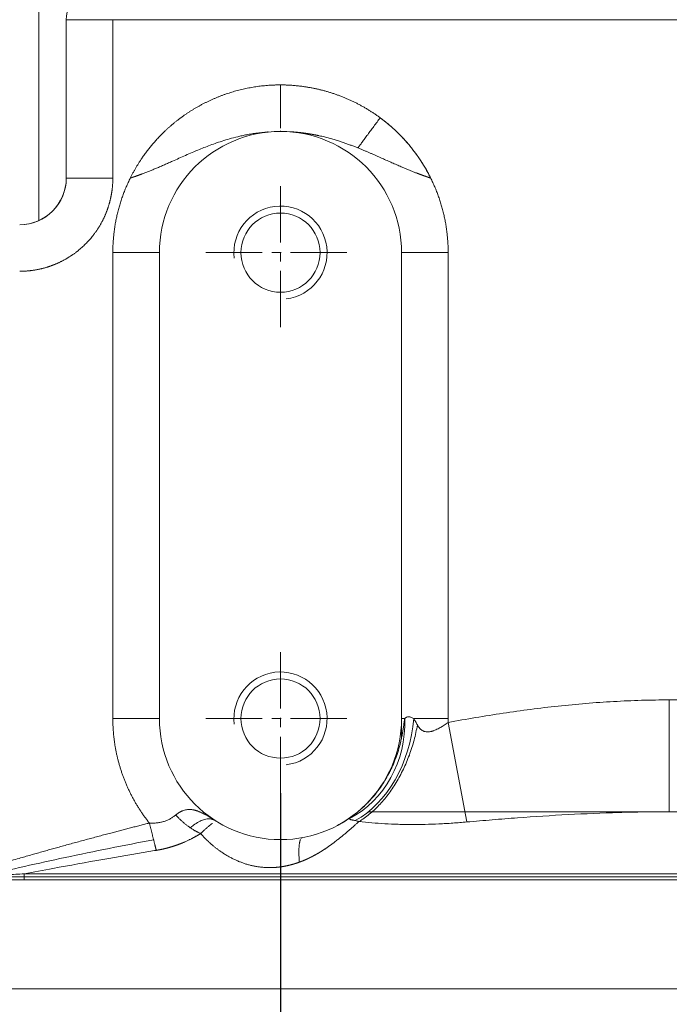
# Model space of a CAD drawing. Header units: millimetres. Extents: x -46 to 5160, y -5105 to -1541.
# Tile 64 of 104: x 3720 to 3789, y -4378 to -4272. Entities that reach past the tile are written whole.
import ezdxf

# ---------------------------------------------------------------- set-up
doc = ezdxf.new("R2010")
doc.units = ezdxf.units.MM
doc.header["$LTSCALE"] = 0.3175
doc.linetypes.add('CENTER2', pattern=[28.574999, 19.049999, -3.175, 3.175, -3.175])
for name, color, linetype, lineweight in [('1轮廓实线层', 7, 'Continuous', 18), ('2细线层', 4, 'Continuous', 13), ('3中心线层', 1, 'CENTER2', 13), ('7标注层', 4, 'Continuous', 13)]:
    doc.layers.add(name, color=color, linetype=linetype, lineweight=lineweight)
doc.styles.add('PC_TEXTSTYLE', font='ISOCP.SHX', dxfattribs={"width": 0.707, "bigfont": 'GBCBIG.SHX'})
doc.dimstyles.new('GB_LINEAR', dxfattribs={"dimtxt": 3.5, "dimasz": 3.5, "dimexe": 1, "dimexo": 0, "dimgap": 1.5, "dimtad": 1, "dimdsep": 46, "dimtxsty": 'PC_TEXTSTYLE', "dimcen": 0, "dimclrd": 256, "dimclrt": 3, "dimadec": 0, "dimazin": 2, "dimtp": 0.1, "dimtm": 0.1, "dimtfac": 0.71, "dimtdec": 3, "dimtmove": 0, "dimatfit": 3, "dimfxl": 1, "dimtfill": 1, "dimarcsym": 0})

# ---------------------------------------------------------------- blocks, each defined once
blk = doc.blocks.new('*D60')
at = {"layer": '7标注层', "color": 0, "lineweight": -2, "transparency": 16777216}
for p, q in [((3657.51, -4355.07), (3657.51, -4439.07)), ((3747.51, -4355.07), (3747.51, -4439.07))]:
    blk.add_line(p, q, dxfattribs=at)
at = {"layer": '7标注层', "lineweight": -2, "transparency": 16777216}
blk.add_line((3682.01, -4432.07), (3723.01, -4432.07), dxfattribs=at)
at = {"layer": '7标注层', "transparency": 16777216}
for points in [[(3682.01, -4427.99), (3682.01, -4436.15), (3657.51, -4432.07)], [(3723.01, -4436.15), (3723.01, -4427.99), (3747.51, -4432.07)]]:
    blk.add_solid(points, dxfattribs=at)
at = {"layer": 'Defpoints', "color": 0, "transparency": 16777216}
for p in [(3657.51, -4355.07), (3747.51, -4355.07), (3747.51, -4432.07)]:
    blk.add_point(p, dxfattribs=at)
at = {"layer": '7标注层', "color": 3, "transparency": 16777216, "insert": (3702.51, -4409.32), "char_height": 24.5, "attachment_point": 5, "style": 'PC_TEXTSTYLE', "bg_fill": 3, "box_fill_scale": 1.1, "bg_fill_color": 257, "bg_fill_transparency": 0}
blk.add_mtext('90', dxfattribs=at)

msp = doc.modelspace()

# ---------------------------------------------------------------- linework, layer by layer
at = {"layer": '1轮廓实线层'}
for p, q in [((3721.55922, -4264.6998), (3721.55922, -4293.63013)), ((3724.50922, -4289.0698), (3724.50922, -4272.0698)), ((3724.50922, -4272.0698), (3729.50922, -4272.0698)), ((3724.50922, -4272.0698), (3724.50922, -4289.0698)), ((3840.8286, -4272.0698), (3729.50922, -4272.0698)), ((3729.50922, -4272.0698), (3729.50922, -4289.0698)), ((3724.50922, -4289.0698), (3729.50922, -4289.0698)), ((3734.50922, -4297.0698), (3729.50922, -4297.0698)), ((3729.50922, -4347.0698), (3729.50922, -4297.0698)), ((3734.50922, -4347.0698), (3734.50922, -4297.0698)), ((3734.50922, -4347.0698), (3734.50922, -4297.0698)), ((3760.50922, -4297.0698), (3765.50922, -4297.0698)), ((3760.50922, -4297.0698), (3760.50922, -4347.0698)), ((3765.50922, -4297.0698), (3765.50922, -4347.0698)), ((3789.25025, -4357.0698), (3789.25025, -4345.0698)), ((3789.25025, -4345.0698), (3813.71565, -4345.0698)), ((3734.50922, -4347.0698), (3729.50922, -4347.0698)), ((3760.50922, -4347.0698), (3760.50922, -4349.11544)), ((3760.50922, -4347.0698), (3760.84049, -4347.0698)), ((3761.80589, -4347.0698), (3765.50922, -4347.0698)), ((3767.51149, -4358.17314), (3765.50415, -4347.49715)), ((3762.11764, -4357.0698), (3813.71565, -4357.0698)), ((3740.53289, -4358.05722), (3740.57831, -4358.06809)), ((3740.57805, -4358.06793), (3740.57759, -4358.06764)), ((3718.20839, -4364.0698), (3873.85918, -4364.0698)), ((3719.99226, -4363.7256), (3873.94722, -4363.7256)), ((3873.83283, -4364.39444), (3719.98059, -4364.39444)), ((3873.83283, -4376.0698), (3718.14839, -4376.0698))]:
    msp.add_line(p, q, dxfattribs=at)
for centre in [(3747.50922, -4297.0698), (3747.50922, -4347.0698)]:
    msp.add_circle(centre, 4.25, dxfattribs=at)
for centre, radius, start, end in [((3728.50922, -4272.0698), 4, 90, 180), ((3747.50922, -4297.0698), 18, 89.7616249, 90.0001795), ((3747.50922, -4297.0698), 18, 26.3873892, 53.5257871), ((3747.50922, -4297.0698), 13, 0, 180), ((3719.50922, -4289.0698), 5, 270, 0), ((3719.50922, -4289.0698), 5, 269.9999992, 0.0000016), ((3747.50922, -4347.0698), 13, 180, 0)]:
    msp.add_arc(centre, radius, start, end, dxfattribs=at)
for centre, major_axis, ratio, start_param, end_param in [((3749.63554, -4347.0698), (-3.37557, 11.51545), 0.928648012, 3.326243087, 4.44661093), ((3752.91791, -4347.0698), (2.0965, 11.81544), 0.735457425, 3.675186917, 4.842153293)]:
    msp.add_ellipse(centre, major_axis=major_axis, ratio=ratio, start_param=start_param, end_param=end_param, dxfattribs=at)
for points, degree, knots in [([(3731.38475, -4289.06977), (3732.5015, -4286.81986), (3735.03006, -4284.03772), (3736.95349, -4282.43617), (3739.08026, -4281.11616), (3741.3711, -4280.10246), (3743.77923, -4279.41606), (3746.25806, -4279.06991), (3747.50916, -4279.0698)], 2, [0, 0, 0, 0.25, 0.375, 0.5, 0.625, 0.75, 0.875, 1, 1, 1]), ([(3747.50916, -4279.0698), (3747.50916, -4279.21711), (3747.50917, -4279.36714), (3747.50917, -4279.671), (3747.50917, -4279.82484), (3747.50917, -4280.13438), (3747.50917, -4280.29008), (3747.50917, -4280.60109), (3747.50917, -4280.7564), (3747.50917, -4281.06414), (3747.50917, -4281.21657), (3747.50917, -4281.51596), (3747.50917, -4281.66292), (3747.50917, -4281.94877), (3747.50917, -4282.08765), (3747.50917, -4282.35492), (3747.50917, -4282.48329), (3747.50918, -4282.72737), (3747.50918, -4282.84307), (3747.50918, -4283.06005), (3747.50918, -4283.16133), (3747.50918, -4283.34821), (3747.50918, -4283.43381), (3747.50918, -4283.58862), (3747.50918, -4283.65782), (3747.50918, -4283.71873), (3747.50918, -4283.71874), (3747.50918, -4283.71874)], 3, [0, 0, 0, 0, 0.083333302, 0.083333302, 0.166666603, 0.166666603, 0.249999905, 0.249999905, 0.333333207, 0.333333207, 0.416666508, 0.416666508, 0.49999981, 0.49999981, 0.583333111, 0.583333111, 0.666666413, 0.666666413, 0.749999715, 0.749999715, 0.833333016, 0.833333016, 0.916666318, 0.916666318, 0.99999962, 0.99999962, 1, 1, 1, 1]), ([(3747.50916, -4279.0698), (3748.93183, -4279.06992), (3750.35561, -4279.30142), (3751.76822, -4279.53111), (3754.50291, -4280.43133), (3755.77734, -4281.08673), (3757.0624, -4281.7476), (3758.20951, -4282.59557)], 2, [0, 0, 0, 0.25, 0.25, 0.5, 0.75, 0.75, 1, 1, 1]), ([(3758.20951, -4282.59557), (3758.09778, -4282.7467), (3757.98453, -4282.89987), (3757.75718, -4283.20739), (3757.64308, -4283.36173), (3757.41641, -4283.66833), (3757.30384, -4283.82059), (3757.0827, -4284.11971), (3756.97414, -4284.26655), (3756.76338, -4284.55163), (3756.66118, -4284.68987), (3756.46525, -4284.95488), (3756.37152, -4285.08166), (3756.19421, -4285.32149), (3756.11064, -4285.43454), (3755.95481, -4285.64532), (3755.88256, -4285.74305), (3755.81629, -4285.83268)], 3, [0, 0, 0, 0, 0.125, 0.125, 0.25, 0.25, 0.375, 0.375, 0.5, 0.5, 0.625, 0.625, 0.75, 0.75, 0.875, 0.875, 1, 1, 1, 1]), ([(3746.19543, -4284.11576), (3746.13227, -4284.12017), (3745.84556, -4284.14162), (3745.3516, -4284.18983), (3744.73061, -4284.27153), (3744.15803, -4284.36478), (3743.63373, -4284.46513), (3743.00298, -4284.60196), (3742.27008, -4284.78597), (3741.44029, -4285.02866), (3740.67443, -4285.28057), (3739.9631, -4285.53621), (3739.29701, -4285.79261), (3738.65971, -4286.05154), (3738.00106, -4286.33013), (3737.32021, -4286.62729), (3736.61537, -4286.94134), (3736.00597, -4287.21444), (3735.48564, -4287.44598), (3735.04941, -4287.63813), (3734.61753, -4287.82554), (3734.26677, -4287.97475), (3733.99679, -4288.08759), (3733.80696, -4288.16604), (3733.61759, -4288.24334), (3733.42868, -4288.31946), (3733.24024, -4288.39434), (3733.05228, -4288.46794), (3732.8648, -4288.54023), (3732.72388, -4288.59365), (3732.62974, -4288.62899), (3732.58233, -4288.64675), (3732.53513, -4288.66438), (3732.48814, -4288.68187), (3732.44136, -4288.69923), (3732.3948, -4288.71646), (3732.34845, -4288.73355), (3732.30232, -4288.7505), (3732.2564, -4288.7673), (3732.21071, -4288.78396), (3732.16523, -4288.80047), (3732.11996, -4288.81684), (3732.07492, -4288.83305), (3732.0301, -4288.8491), (3731.98551, -4288.865), (3731.94113, -4288.88074), (3731.89698, -4288.89632), (3731.85305, -4288.91173), (3731.80935, -4288.92698), (3731.76587, -4288.94205), (3731.72262, -4288.95696), (3731.6796, -4288.97169), (3731.6368, -4288.98625), (3731.59423, -4289.00063), (3731.55189, -4289.01482), (3731.50979, -4289.02884), (3731.46791, -4289.04266), (3731.42626, -4289.05631), (3731.39856, -4289.06529), (3731.38475, -4289.06977)], 3, [0, 0, 0, 0, 0.012252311, 0.055641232, 0.096049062, 0.133479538, 0.167927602, 0.199381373, 0.25845027, 0.314285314, 0.366884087, 0.414664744, 0.460738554, 0.505103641, 0.547751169, 0.598907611, 0.648326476, 0.69599667, 0.726627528, 0.756753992, 0.786375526, 0.815490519, 0.828360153, 0.841147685, 0.853853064, 0.866476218, 0.879017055, 0.891475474, 0.903851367, 0.916144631, 0.919268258, 0.922375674, 0.925466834, 0.928541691, 0.931600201, 0.93464232, 0.937668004, 0.940677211, 0.943669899, 0.946646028, 0.949605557, 0.952548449, 0.955474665, 0.958384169, 0.961276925, 0.964152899, 0.967012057, 0.969854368, 0.972679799, 0.975488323, 0.978279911, 0.981054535, 0.983812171, 0.986552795, 0.989276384, 0.991982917, 0.994672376, 0.997344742, 1, 1, 1, 1]), ([(3747.50918, -4283.99572), (3747.50918, -4284.01959), (3747.50918, -4284.03741), (3747.50918, -4284.06328), (3747.50919, -4284.06978), (3747.50916, -4284.06982)], 3, [0, 0, 0, 0, 0.470123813, 0.470123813, 1, 1, 1, 1]), ([(3755.8163, -4285.83267), (3755.75719, -4285.80921), (3755.6383, -4285.76204), (3755.45856, -4285.69203), (3755.27647, -4285.62217), (3755.09198, -4285.55262), (3754.90506, -4285.48343), (3754.71569, -4285.4147), (3754.52384, -4285.34652), (3754.32948, -4285.27897), (3754.13258, -4285.21214), (3753.93312, -4285.14612), (3753.64063, -4285.05187), (3753.24666, -4284.93082), (3752.74207, -4284.7874), (3752.21011, -4284.64957), (3751.83107, -4284.56168), (3751.61565, -4284.51503), (3751.57304, -4284.5059), (3751.53008, -4284.49678), (3751.48678, -4284.48769), (3751.44312, -4284.47861), (3751.3991, -4284.46956), (3751.35474, -4284.46054), (3751.31002, -4284.45156), (3751.26496, -4284.4426), (3751.21954, -4284.43368), (3751.17377, -4284.4248), (3751.12764, -4284.41596), (3751.08117, -4284.40716), (3751.03434, -4284.39841), (3750.98716, -4284.3897), (3750.93963, -4284.38105), (3750.89174, -4284.37246), (3750.8435, -4284.36392), (3750.79491, -4284.35544), (3750.74596, -4284.34702), (3750.69667, -4284.33867), (3750.64702, -4284.33038), (3750.59701, -4284.32217), (3750.54666, -4284.31403), (3750.49595, -4284.30597), (3750.44488, -4284.29799), (3750.39347, -4284.29009), (3750.34169, -4284.28227), (3750.28957, -4284.27455), (3750.23709, -4284.26691), (3750.18426, -4284.25937), (3750.13108, -4284.25193), (3750.07754, -4284.24459), (3750.02364, -4284.23735), (3749.9694, -4284.23021), (3749.91479, -4284.22319), (3749.85984, -4284.21628), (3749.80453, -4284.20948), (3749.74887, -4284.2028), (3749.69285, -4284.19625), (3749.63648, -4284.18982), (3749.57975, -4284.18351), (3749.52267, -4284.17734), (3749.46524, -4284.17131), (3749.40745, -4284.16541), (3749.3493, -4284.15965), (3749.29081, -4284.15404), (3749.23195, -4284.14858), (3749.17275, -4284.14326), (3749.11319, -4284.13811), (3749.05327, -4284.13311), (3748.993, -4284.12827), (3748.93238, -4284.12359), (3748.8714, -4284.11909), (3748.81006, -4284.11475), (3748.74838, -4284.11059), (3748.68634, -4284.10661), (3748.62394, -4284.10282), (3748.57277, -4284.09987), (3748.54239, -4284.0982), (3748.53293, -4284.09768)], 3, [0, 0, 0, 0, 0.025351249, 0.050991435, 0.076920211, 0.10313732, 0.129642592, 0.15643595, 0.183517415, 0.210887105, 0.238545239, 0.266492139, 0.294728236, 0.361163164, 0.430918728, 0.503981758, 0.580346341, 0.586093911, 0.591886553, 0.597724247, 0.603606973, 0.60953471, 0.615507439, 0.621525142, 0.627587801, 0.633695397, 0.639847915, 0.646045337, 0.652287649, 0.658574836, 0.664906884, 0.671283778, 0.677705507, 0.684172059, 0.690683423, 0.697239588, 0.703840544, 0.710486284, 0.7171768, 0.723912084, 0.730692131, 0.737516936, 0.744386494, 0.751300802, 0.758259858, 0.765263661, 0.772312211, 0.779405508, 0.786543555, 0.793726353, 0.800953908, 0.808226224, 0.815543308, 0.822905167, 0.83031181, 0.837763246, 0.845259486, 0.852800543, 0.86038643, 0.868017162, 0.875692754, 0.883413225, 0.891178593, 0.898988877, 0.906844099, 0.914744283, 0.922689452, 0.930679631, 0.938714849, 0.946795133, 0.954920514, 0.963091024, 0.971306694, 0.979567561, 0.987873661, 0.996225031, 1, 1, 1, 1]), ([(3755.81629, -4285.83268), (3755.87305, -4285.85529), (3755.98531, -4285.90003), (3756.1515, -4285.96745), (3756.31372, -4286.03404), (3756.47192, -4286.09976), (3756.62614, -4286.16449), (3756.77636, -4286.22816), (3756.92261, -4286.29066), (3757.06489, -4286.35192), (3757.26233, -4286.43744), (3757.51474, -4286.54769), (3757.82206, -4286.68319), (3758.12527, -4286.81781), (3758.50292, -4286.98629), (3758.95203, -4287.18722), (3759.47036, -4287.41834), (3759.97612, -4287.64139), (3760.42577, -4287.83629), (3760.82195, -4288.00443), (3761.16708, -4288.14811), (3761.50884, -4288.28745), (3761.84702, -4288.42211), (3762.08861, -4288.51587), (3762.2337, -4288.57129), (3762.28341, -4288.59022), (3762.33292, -4288.609), (3762.38223, -4288.62763), (3762.43134, -4288.64611), (3762.48024, -4288.66444), (3762.52894, -4288.68262), (3762.57743, -4288.70064), (3762.62572, -4288.71851), (3762.6738, -4288.73622), (3762.72166, -4288.75377), (3762.76932, -4288.77116), (3762.81676, -4288.78839), (3762.86399, -4288.80546), (3762.91101, -4288.82236), (3762.95781, -4288.8391), (3763.00439, -4288.85567), (3763.05076, -4288.87208), (3763.09692, -4288.88832), (3763.14286, -4288.9044), (3763.18858, -4288.92031), (3763.23408, -4288.93605), (3763.27937, -4288.95162), (3763.32444, -4288.96702), (3763.3693, -4288.98225), (3763.41393, -4288.99731), (3763.45834, -4289.01219), (3763.50253, -4289.02689), (3763.5465, -4289.04142), (3763.59025, -4289.05577), (3763.61935, -4289.06523), (3763.63386, -4289.06995)], 3, [0, 0, 0, 0, 0.022188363, 0.043887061, 0.065091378, 0.08579705, 0.106001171, 0.125701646, 0.144896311, 0.163582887, 0.181758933, 0.222725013, 0.263142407, 0.303005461, 0.342304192, 0.411938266, 0.479563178, 0.545112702, 0.608540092, 0.652969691, 0.696683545, 0.739671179, 0.781900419, 0.823345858, 0.829508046, 0.835639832, 0.841741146, 0.84781189, 0.853851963, 0.85986127, 0.865839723, 0.871787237, 0.877703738, 0.883589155, 0.889443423, 0.895266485, 0.901058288, 0.906818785, 0.912547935, 0.918245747, 0.923912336, 0.929547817, 0.935152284, 0.940725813, 0.946268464, 0.951780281, 0.957261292, 0.962711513, 0.968130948, 0.97351959, 0.97887742, 0.984204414, 0.989500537, 0.994765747, 1, 1, 1, 1]), ([(3729.50922, -4289.0698), (3729.50912, -4289.98753), (3729.34227, -4290.88943), (3729.16538, -4291.84562), (3728.8071, -4292.75075), (3728.43417, -4293.69289), (3727.87918, -4294.5419), (3727.31286, -4295.40821), (3725.84847, -4296.87276), (3724.98132, -4297.43975), (3724.13325, -4297.99427), (3723.19017, -4298.36768), (3722.28605, -4298.72567), (3721.32885, -4298.90285), (3720.42749, -4299.0697), (3719.50922, -4299.0698)], 2, [0, 0, 0, 0.125, 0.125, 0.25, 0.25, 0.375, 0.375, 0.5, 0.625, 0.625, 0.75, 0.75, 0.875, 0.875, 1, 1, 1]), ([(3765.50416, -4347.49715), (3767.46598, -4347.12828), (3769.4313, -4346.79378), (3773.36997, -4346.20326), (3775.34332, -4345.94721), (3778.31023, -4345.63067), (3779.30036, -4345.53643), (3781.28309, -4345.37219), (3782.27569, -4345.3022), (3784.26357, -4345.18838), (3785.25885, -4345.14455), (3787.25231, -4345.08526), (3788.25049, -4345.0698), (3789.25025, -4345.0698)], 3, [0, 0, 0, 0, 0.25, 0.25, 0.5, 0.5, 0.625, 0.625, 0.75, 0.75, 0.875, 0.875, 1, 1, 1, 1]), ([(3733.43304, -4358.28858), (3732.49383, -4357.11002), (3731.76377, -4355.79223), (3731.02331, -4354.45567), (3730.01398, -4351.57011), (3729.75973, -4350.06236), (3729.50931, -4348.57735), (3729.50922, -4347.0698)], 2, [0, 0, 0, 0.25, 0.25, 0.5, 0.75, 0.75, 1, 1, 1]), ([(3753.58294, -4358.5637), (3753.58704, -4358.56154), (3753.59319, -4358.55829), (3753.60035, -4358.55449), (3753.60342, -4358.55286), (3753.60547, -4358.55177), (3753.6065, -4358.55123), (3753.6158, -4358.54629), (3753.62408, -4358.54188), (3753.64889, -4358.52863), (3753.66541, -4358.51977), (3753.7149, -4358.49308), (3753.74779, -4358.47515), (3753.84618, -4358.421), (3753.91139, -4358.38438), (3754.10582, -4358.27302), (3754.23389, -4358.19674), (3754.61349, -4357.96191), (3754.8604, -4357.79736), (3755.34209, -4357.45247), (3755.81166, -4357.09183), (3756.257, -4356.69974), (3756.5818, -4356.39377), (3756.7419, -4356.2378), (3756.89852, -4356.07733), (3757.00215, -4355.96933), (3757.05362, -4355.91478), (3757.30839, -4355.64015), (3757.50366, -4355.41481), (3757.87761, -4354.95321), (3758.23498, -4354.48069), (3758.55974, -4353.98681), (3758.86829, -4353.48236), (3759.01446, -4353.22485), (3759.22152, -4352.83069), (3759.322, -4352.63164), (3759.41788, -4352.42961), (3759.48078, -4352.29427), (3759.51174, -4352.22622), (3759.66361, -4351.88511), (3759.77565, -4351.60979), (3759.98164, -4351.05472), (3760.0756, -4350.77496), (3760.24629, -4350.21147), (3760.32301, -4349.92775), (3760.42603, -4349.49973), (3760.45837, -4349.35665), (3760.51926, -4349.06985), (3760.54781, -4348.92613), (3760.60147, -4348.63823), (3760.62657, -4348.49407), (3760.67387, -4348.20563), (3760.69606, -4348.06135), (3760.7279, -4347.8453), (3760.73827, -4347.77342), (3760.75867, -4347.63035), (3760.7687, -4347.55912), (3760.78875, -4347.41749), (3760.79875, -4347.34709), (3760.81915, -4347.20745), (3760.82955, -4347.1382), (3760.84049, -4347.0698)], 3, [0, 0, 0, 0, 0.000976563, 0.001464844, 0.001708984, 0.001708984, 0.001953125, 0.001953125, 0.00390625, 0.00390625, 0.0078125, 0.0078125, 0.015625, 0.015625, 0.03125, 0.03125, 0.0625, 0.0625, 0.125, 0.125, 0.1875, 0.25, 0.25, 0.28125, 0.296875, 0.296875, 0.3125, 0.3125, 0.375, 0.375, 0.4375, 0.5, 0.5, 0.5625, 0.5625, 0.59375, 0.609375, 0.609375, 0.625, 0.625, 0.6875, 0.6875, 0.75, 0.75, 0.8125, 0.8125, 0.84375, 0.84375, 0.875, 0.875, 0.90625, 0.90625, 0.9375, 0.9375, 0.953125, 0.953125, 0.96875, 0.96875, 0.984375, 0.984375, 1, 1, 1, 1]), ([(3760.84049, -4347.0698), (3760.86734, -4347.04304), (3760.89596, -4347.01838), (3760.94177, -4346.98549), (3760.95753, -4346.97521), (3760.99004, -4346.95618), (3761.00684, -4346.9474), (3761.09284, -4346.90795), (3761.16839, -4346.89037), (3761.27165, -4346.88848), (3761.3033, -4346.88941), (3761.33595, -4346.89267), (3761.35794, -4346.89536), (3761.36907, -4346.89697), (3761.42501, -4346.90631), (3761.47068, -4346.91784), (3761.61024, -4346.96392), (3761.70664, -4347.00992), (3761.80589, -4347.0698)], 3, [0, 0, 0, 0, 0.125, 0.125, 0.1875, 0.1875, 0.25, 0.25, 0.5, 0.5, 0.5625, 0.59375, 0.59375, 0.625, 0.625, 0.75, 0.75, 1, 1, 1, 1]), ([(3761.80589, -4347.0698), (3761.87417, -4347.17868), (3761.94144, -4347.29089), (3762.07496, -4347.51982), (3762.14119, -4347.63657), (3762.20716, -4347.75509)], 3, [0, 0, 0, 0, 0.5, 0.5, 1, 1, 1, 1]), ([(3755.94255, -4358.12356), (3756.31427, -4357.89961), (3756.68073, -4357.6406), (3757.39595, -4357.05754), (3757.74472, -4356.73348), (3758.41775, -4356.02666), (3758.74201, -4355.64389), (3759.35971, -4354.8271), (3759.65315, -4354.39308), (3760.20345, -4353.48228), (3760.46032, -4353.0055), (3760.93249, -4352.01846), (3761.14778, -4351.50822), (3761.53259, -4350.46423), (3761.7021, -4349.93049), (3761.99204, -4348.84993), (3762.11246, -4348.30311), (3762.20716, -4347.75509)], 3, [0, 0, 0, 0, 0.125, 0.125, 0.25, 0.25, 0.375, 0.375, 0.5, 0.5, 0.625, 0.625, 0.75, 0.75, 0.875, 0.875, 1, 1, 1, 1]), ([(3762.20716, -4347.75509), (3762.2453, -4347.8236), (3762.28573, -4347.88974), (3762.37279, -4348.01602), (3762.4194, -4348.07615), (3762.4956, -4348.16049), (3762.52214, -4348.18769), (3762.57691, -4348.23915), (3762.6052, -4348.26348), (3762.69303, -4348.33194), (3762.75555, -4348.37157), (3762.83966, -4348.41239), (3762.85683, -4348.42013), (3762.89146, -4348.43459), (3762.94387, -4348.45474), (3763.06938, -4348.49122), (3763.18247, -4348.50509), (3763.27972, -4348.50772), (3763.2993, -4348.5078), (3763.33837, -4348.5071), (3763.39696, -4348.50477), (3763.45558, -4348.49886), (3763.57287, -4348.48279), (3763.65115, -4348.46646), (3763.74919, -4348.44041), (3763.7688, -4348.43491), (3763.80806, -4348.42339), (3763.82772, -4348.41735), (3763.88641, -4348.39857), (3763.92526, -4348.38514), (3764.04112, -4348.34248), (3764.11744, -4348.3109), (3764.26876, -4348.24291), (3764.34376, -4348.20648), (3764.4928, -4348.12979), (3764.56685, -4348.08952), (3764.67743, -4348.02679), (3764.71423, -4348.00548), (3764.78757, -4347.96223), (3764.8971, -4347.89648), (3765.0054, -4347.8284), (3765.2208, -4347.68986), (3765.3628, -4347.59435), (3765.50415, -4347.49715)], 3, [0, 0, 0, 0, 0.0625, 0.0625, 0.125, 0.125, 0.15625, 0.15625, 0.1875, 0.1875, 0.25, 0.25, 0.265625, 0.265625, 0.28125, 0.3125, 0.375, 0.375, 0.390625, 0.390625, 0.40625, 0.4375, 0.4375, 0.5, 0.5, 0.515625, 0.515625, 0.53125, 0.53125, 0.5625, 0.5625, 0.625, 0.625, 0.6875, 0.6875, 0.75, 0.75, 0.78125, 0.78125, 0.8125, 0.875, 0.875, 1, 1, 1, 1]), ([(3736.26793, -4357.42121), (3736.18355, -4357.49149), (3736.09427, -4357.55962), (3735.90605, -4357.68973), (3735.80708, -4357.75172), (3735.59984, -4357.86777), (3735.49155, -4357.92182), (3735.26629, -4358.0204), (3735.14932, -4358.06491), (3734.90763, -4358.14302), (3734.78293, -4358.17664), (3734.52694, -4358.23199), (3734.39567, -4358.25375), (3734.12796, -4358.2849), (3733.9915, -4358.29428), (3733.71478, -4358.30067), (3733.57451, -4358.29764), (3733.43304, -4358.28858)], 3, [0, 0, 0, 0, 0.125, 0.125, 0.25, 0.25, 0.375, 0.375, 0.5, 0.5, 0.625, 0.625, 0.75, 0.75, 0.875, 0.875, 1, 1, 1, 1]), ([(3740.35401, -4357.92724), (3740.34199, -4357.91973), (3740.31564, -4357.90328), (3740.27505, -4357.878), (3740.23226, -4357.85142), (3740.1896, -4357.82502), (3740.14708, -4357.79878), (3740.10468, -4357.77273), (3740.06241, -4357.74686), (3740.02026, -4357.72118), (3739.97823, -4357.6957), (3739.93633, -4357.67043), (3739.89454, -4357.64536), (3739.85288, -4357.62052), (3739.78374, -4357.57955), (3739.68762, -4357.52337), (3739.56508, -4357.4535), (3739.44376, -4357.38629), (3739.32551, -4357.32295), (3739.21157, -4357.26409), (3739.1033, -4357.21027), (3739.00032, -4357.1613), (3738.89818, -4357.11515), (3738.79568, -4357.07153), (3738.69147, -4357.03014), (3738.5889, -4356.9925), (3738.4879, -4356.95868), (3738.38844, -4356.92872), (3738.29048, -4356.90267), (3738.19397, -4356.88055), (3738.09888, -4356.86239), (3738.00517, -4356.84822), (3737.91284, -4356.83804), (3737.78373, -4356.8293), (3737.61825, -4356.82988), (3737.41671, -4356.85151), (3737.21792, -4356.8943), (3737.07418, -4356.94129), (3736.98442, -4356.97681), (3736.94729, -4356.99234), (3736.91008, -4357.00872), (3736.87282, -4357.02596), (3736.83548, -4357.04406), (3736.79807, -4357.06303), (3736.7606, -4357.08287), (3736.72306, -4357.10358), (3736.68545, -4357.12517), (3736.64778, -4357.14763), (3736.61003, -4357.17097), (3736.57223, -4357.1952), (3736.53436, -4357.22031), (3736.49644, -4357.24632), (3736.45845, -4357.27321), (3736.42042, -4357.301), (3736.38234, -4357.32968), (3736.34421, -4357.35927), (3736.30604, -4357.38972), (3736.28065, -4357.4107), (3736.26793, -4357.42121)], 3, [0, 0, 0, 0, 0.008523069, 0.018693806, 0.02885433, 0.039004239, 0.04914321, 0.059270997, 0.069387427, 0.079492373, 0.089585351, 0.099665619, 0.109732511, 0.119785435, 0.129823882, 0.159841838, 0.189668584, 0.219300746, 0.248730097, 0.276555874, 0.303103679, 0.328371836, 0.35235841, 0.378418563, 0.404066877, 0.429306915, 0.45414337, 0.478579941, 0.502621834, 0.526276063, 0.549551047, 0.572454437, 0.594993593, 0.617177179, 0.666925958, 0.71588122, 0.764166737, 0.811910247, 0.8209859, 0.830090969, 0.839226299, 0.848392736, 0.857591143, 0.866822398, 0.876087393, 0.885387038, 0.894722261, 0.904094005, 0.913503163, 0.922950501, 0.932436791, 0.941962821, 0.951529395, 0.961137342, 0.970787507, 0.980480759, 0.990217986, 1, 1, 1, 1]), ([(3753.583, -4358.56368), (3753.7144, -4358.4938), (3754.0164, -4358.32908), (3754.50619, -4358.03964), (3754.94082, -4357.76106), (3755.08717, -4357.66382), (3755.09714, -4357.6586), (3755.09635, -4357.65932)], 3, [0, 0, 0, 0, 0.166719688, 0.399388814, 0.710749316, 0.939863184, 1, 1, 1, 1]), ([(3754.94243, -4357.8811), (3754.941, -4357.88013), (3754.93963, -4357.87915), (3754.93274, -4357.87402), (3754.92823, -4357.86979), (3754.91764, -4357.85694), (3754.91444, -4357.84819), (3754.91285, -4357.83079), (3754.91446, -4357.82216), (3754.91714, -4357.81395)], 3, [0, 0, 0, 0, 0.044898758, 0.044898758, 0.235919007, 0.235919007, 0.617959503, 0.617959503, 1, 1, 1, 1]), ([(3757.35829, -4357.07734), (3757.40614, -4357.07633), (3757.4546, -4357.07544), (3758.09972, -4357.06531), (3758.75976, -4357.07098), (3760.19732, -4357.0738), (3760.9426, -4357.07098), (3761.77377, -4357.06989), (3761.83254, -4357.06983), (3761.89138, -4357.0698)], 3, [0, 0, 0, 0, 0.038149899, 0.038149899, 0.501480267, 0.501480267, 0.964810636, 0.964810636, 1, 1, 1, 1]), ([(3789.25024, -4357.0698), (3788.34776, -4357.0698), (3787.44499, -4357.07726), (3785.63879, -4357.1055), (3784.73535, -4357.12629), (3782.02387, -4357.20665), (3780.21465, -4357.28412), (3776.59235, -4357.47825), (3774.77927, -4357.59493), (3772.0563, -4357.7944), (3771.14808, -4357.86498), (3769.33046, -4358.01362), (3768.42115, -4358.09168), (3767.51149, -4358.17314)], 3, [0, 0, 0, 0, 0.125, 0.125, 0.25, 0.25, 0.5, 0.5, 0.75, 0.75, 0.875, 0.875, 1, 1, 1, 1]), ([(3712.57473, -4364.0698), (3718.74531, -4362.25109), (3723.5965, -4360.90344), (3728.84126, -4359.44644), (3733.43304, -4358.28858)], 2, [0, 0, 0, 0.5, 0.5, 1, 1, 1]), ([(3740.57345, -4358.06504), (3740.51182, -4358.0265), (3740.44763, -4357.99195), (3740.31636, -4357.93318), (3740.24823, -4357.9087), (3740.03973, -4357.85199), (3739.89524, -4357.83624), (3739.59027, -4357.84961), (3739.42844, -4357.87921), (3739.09082, -4357.98502), (3738.91586, -4358.06058), (3738.55065, -4358.25831), (3738.35895, -4358.38185), (3738.05298, -4358.60872), (3737.93928, -4358.69916), (3737.82444, -4358.79665)], 3, [0, 0, 0, 0, 0.087451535, 0.087451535, 0.177216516, 0.177216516, 0.356746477, 0.356746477, 0.536276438, 0.536276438, 0.7158064, 0.7158064, 0.895336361, 0.895336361, 1, 1, 1, 1]), ([(3738.93472, -4359.40968), (3738.95101, -4359.39427), (3739.06907, -4359.2829), (3739.27838, -4359.08979), (3739.54393, -4358.85244), (3739.78227, -4358.64511), (3739.99453, -4358.46466), (3740.1208, -4358.35941), (3740.18084, -4358.30985), (3740.18787, -4358.30405)], 3, [0, 0, 0, 0, 0.029486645, 0.214748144, 0.395626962, 0.57886094, 0.76960244, 0.972517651, 1, 1, 1, 1]), ([(3740.57831, -4358.06809), (3740.56373, -4358.0589), (3740.53457, -4358.04054), (3740.49099, -4358.01312), (3740.44753, -4357.98582), (3740.40421, -4357.95865), (3740.37307, -4357.93915), (3740.35635, -4357.92871), (3740.35401, -4357.92724)], 3, [0, 0, 0, 0, 0.193972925, 0.387829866, 0.581553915, 0.775129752, 0.968543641, 1, 1, 1, 1]), ([(3749.53224, -4362.48544), (3749.54355, -4362.4813), (3749.56623, -4362.47301), (3749.60028, -4362.46038), (3749.63444, -4362.4476), (3749.6687, -4362.43464), (3749.70306, -4362.42151), (3749.73753, -4362.4082), (3749.77211, -4362.39472), (3749.80679, -4362.38106), (3749.84157, -4362.36722), (3749.87646, -4362.35321), (3749.91145, -4362.33901), (3749.94654, -4362.32464), (3749.98174, -4362.31009), (3750.01704, -4362.29536), (3750.05244, -4362.28045), (3750.08795, -4362.26535), (3750.12355, -4362.25007), (3750.15926, -4362.23461), (3750.19506, -4362.21896), (3750.23097, -4362.20312), (3750.26698, -4362.1871), (3750.30309, -4362.1709), (3750.3393, -4362.1545), (3750.3756, -4362.13792), (3750.41201, -4362.12114), (3750.44851, -4362.10418), (3750.48512, -4362.08702), (3750.52182, -4362.06968), (3750.55862, -4362.05214), (3750.59551, -4362.03441), (3750.6325, -4362.01648), (3750.66959, -4361.99836), (3750.70677, -4361.98005), (3750.74405, -4361.96154), (3750.78143, -4361.94283), (3750.81889, -4361.92392), (3750.85646, -4361.90482), (3750.89411, -4361.88552), (3750.93186, -4361.86602), (3750.9697, -4361.84632), (3751.00763, -4361.82642), (3751.04565, -4361.80631), (3751.08377, -4361.78601), (3751.12197, -4361.7655), (3751.16026, -4361.74479), (3751.19864, -4361.72387), (3751.23712, -4361.70275), (3751.27567, -4361.68142), (3751.31432, -4361.65989), (3751.35305, -4361.63815), (3751.39187, -4361.6162), (3751.43077, -4361.59404), (3751.46975, -4361.57168), (3751.50882, -4361.54911), (3751.54797, -4361.52633), (3751.5872, -4361.50333), (3751.62652, -4361.48013), (3751.66591, -4361.45672), (3751.70538, -4361.43309), (3751.74493, -4361.40926), (3751.78456, -4361.38521), (3751.82427, -4361.36095), (3751.86404, -4361.33647), (3751.9039, -4361.31179), (3751.94382, -4361.28689), (3751.98382, -4361.26177), (3752.02389, -4361.23644), (3752.06402, -4361.2109), (3752.10423, -4361.18515), (3752.13364, -4361.16615), (3752.1554, -4361.15211), (3752.17252, -4361.14106), (3752.19882, -4361.12404), (3752.23431, -4361.10099), (3752.27896, -4361.07186), (3752.36264, -4361.01696), (3752.47811, -4360.93999), (3752.60496, -4360.85317), (3752.71521, -4360.77606), (3752.81688, -4360.70383), (3752.97358, -4360.59063), (3753.13126, -4360.47411), (3753.31624, -4360.33467), (3753.47754, -4360.21166), (3753.65524, -4360.07311), (3753.81477, -4359.9465), (3753.95646, -4359.83227), (3754.08068, -4359.73078), (3754.18782, -4359.6423), (3754.36295, -4359.49671), (3754.59866, -4359.29795), (3754.8833, -4359.05286), (3755.14968, -4358.82038), (3755.40215, -4358.5986), (3755.64329, -4358.38603), (3755.79955, -4358.24856), (3755.88385, -4358.17479), (3755.90354, -4358.15758), (3755.92315, -4358.14047), (3755.93614, -4358.12915), (3755.94263, -4358.12349)], 3, [0, 0, 0, 0, 0.004229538, 0.008476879, 0.012742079, 0.017025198, 0.021326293, 0.025645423, 0.029982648, 0.034338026, 0.038711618, 0.043103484, 0.047513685, 0.051942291, 0.056389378, 0.060855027, 0.065339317, 0.069842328, 0.074364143, 0.078904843, 0.083464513, 0.088043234, 0.092641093, 0.097258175, 0.101894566, 0.106550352, 0.111225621, 0.115920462, 0.120634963, 0.125369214, 0.130123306, 0.134897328, 0.139691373, 0.144505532, 0.149339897, 0.154194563, 0.159069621, 0.163965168, 0.168881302, 0.173818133, 0.178775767, 0.183754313, 0.188753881, 0.193774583, 0.198816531, 0.203879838, 0.208964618, 0.214070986, 0.21919906, 0.224348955, 0.22952079, 0.234714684, 0.239930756, 0.245169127, 0.250429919, 0.255713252, 0.26101925, 0.266348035, 0.271699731, 0.277074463, 0.282472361, 0.287893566, 0.293338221, 0.29880647, 0.30429846, 0.309814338, 0.315354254, 0.320918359, 0.326506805, 0.332119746, 0.337757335, 0.343419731, 0.344532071, 0.346939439, 0.350644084, 0.35564951, 0.361960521, 0.3695833, 0.391235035, 0.411418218, 0.424597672, 0.439576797, 0.456377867, 0.494571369, 0.511029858, 0.541498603, 0.569599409, 0.595275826, 0.618473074, 0.639136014, 0.657213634, 0.67266142, 0.728733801, 0.780884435, 0.828902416, 0.88159536, 0.932586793, 0.981747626, 0.986308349, 0.990870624, 0.995434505, 1, 1, 1, 1]), ([(3755.53274, -4358.02696), (3755.4747, -4358.01464), (3755.41994, -4358.00343), (3755.31755, -4357.98268), (3755.26994, -4357.97315), (3755.20452, -4357.95965), (3755.18371, -4357.95529), (3755.14422, -4357.94674), (3755.12549, -4357.94254), (3755.07318, -4357.93022), (3755.04336, -4357.92233), (3755.01188, -4357.91233), (3755.00562, -4357.91024), (3754.99971, -4357.90813)], 3, [0, 0, 0, 0, 0.23444607, 0.23444607, 0.468892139, 0.468892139, 0.586115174, 0.586115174, 0.703338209, 0.703338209, 0.937784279, 0.937784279, 1, 1, 1, 1]), ([(3755.94255, -4358.12356), (3755.86907, -4358.10437), (3755.79799, -4358.08686), (3755.66115, -4358.05481), (3755.5954, -4358.04027), (3755.53274, -4358.02696)], 3, [0, 0, 0, 0, 0.5, 0.5, 1, 1, 1, 1]), ([(3767.51149, -4358.17314), (3767.00795, -4358.21823), (3766.5065, -4358.25845), (3765.75705, -4358.31054), (3765.50764, -4358.32654), (3765.00987, -4358.35566), (3764.76167, -4358.36876), (3764.01911, -4358.40359), (3763.52675, -4358.4208), (3762.54723, -4358.44262), (3762.06006, -4358.44722), (3761.33324, -4358.44438), (3761.09162, -4358.44181), (3760.60973, -4358.43343), (3760.36934, -4358.4276), (3759.65152, -4358.40529), (3759.17719, -4358.38397), (3758.23735, -4358.32906), (3757.77184, -4358.29547), (3756.85014, -4358.21724), (3756.39395, -4358.1726), (3755.94268, -4358.12341)], 3, [0, 0, 0, 0, 0.125, 0.125, 0.1875, 0.1875, 0.25, 0.25, 0.375, 0.375, 0.5, 0.5, 0.5625, 0.5625, 0.625, 0.625, 0.75, 0.75, 0.875, 0.875, 1, 1, 1, 1]), ([(3734.17111, -4361.21564), (3734.18923, -4361.21261), (3734.22547, -4361.20654), (3734.27983, -4361.19717), (3734.3342, -4361.18759), (3734.38859, -4361.17777), (3734.443, -4361.16773), (3734.49741, -4361.15746), (3734.55183, -4361.14696), (3734.60625, -4361.13622), (3734.66067, -4361.12524), (3734.71508, -4361.11402), (3734.76949, -4361.10256), (3734.82389, -4361.09087), (3734.87828, -4361.07893), (3734.93264, -4361.06676), (3734.98699, -4361.05434), (3735.04132, -4361.04168), (3735.09562, -4361.02879), (3735.14988, -4361.01565), (3735.20411, -4361.00227), (3735.25831, -4360.98865), (3735.31246, -4360.97479), (3735.36657, -4360.96068), (3735.42063, -4360.94634), (3735.47463, -4360.93174), (3735.52858, -4360.9169), (3735.58247, -4360.90182), (3735.63629, -4360.8865), (3735.69004, -4360.87093), (3735.74373, -4360.85512), (3735.79734, -4360.83908), (3735.85088, -4360.8228), (3735.90433, -4360.80629), (3735.9577, -4360.78954), (3736.01097, -4360.77256), (3736.06416, -4360.75535), (3736.11725, -4360.73791), (3736.17024, -4360.72025), (3736.22312, -4360.70235), (3736.27589, -4360.68424), (3736.32855, -4360.6659), (3736.3811, -4360.64734), (3736.43352, -4360.62856), (3736.48583, -4360.60957), (3736.53801, -4360.59037), (3736.59006, -4360.57095), (3736.64199, -4360.55134), (3736.69378, -4360.53151), (3736.74544, -4360.51149), (3736.79696, -4360.49127), (3736.84834, -4360.47086), (3736.91744, -4360.44306), (3737.00622, -4360.40678), (3737.11639, -4360.3607), (3737.23199, -4360.31105), (3737.35274, -4360.2577), (3737.48326, -4360.19823), (3737.61854, -4360.13444), (3737.75389, -4360.06846), (3737.88024, -4360.00509), (3737.97989, -4359.95394), (3738.05627, -4359.91413), (3738.11245, -4359.8845), (3738.16909, -4359.85428), (3738.22616, -4359.82347), (3738.28364, -4359.79207), (3738.34149, -4359.7601), (3738.39969, -4359.72754), (3738.45822, -4359.69442), (3738.51704, -4359.66072), (3738.57614, -4359.62647), (3738.63549, -4359.59165), (3738.69505, -4359.55629), (3738.75482, -4359.5204), (3738.81474, -4359.48397), (3738.87484, -4359.44703), (3738.9147, -4359.42217), (3738.93472, -4359.40968)], 3, [0, 0, 0, 0, 0.01053581, 0.021080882, 0.031634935, 0.042197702, 0.052768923, 0.063348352, 0.073935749, 0.084530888, 0.095133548, 0.105743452, 0.116360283, 0.126983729, 0.137613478, 0.148249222, 0.158890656, 0.169537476, 0.180189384, 0.19084608, 0.20150727, 0.212172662, 0.222841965, 0.233514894, 0.244191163, 0.254870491, 0.265552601, 0.276237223, 0.286924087, 0.297612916, 0.308303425, 0.318995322, 0.329688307, 0.340382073, 0.351076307, 0.361770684, 0.372464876, 0.383158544, 0.393851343, 0.40454292, 0.415232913, 0.425920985, 0.436606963, 0.447290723, 0.457972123, 0.468651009, 0.479327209, 0.490000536, 0.500670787, 0.511337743, 0.52200117, 0.532660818, 0.543316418, 0.565123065, 0.588239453, 0.612646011, 0.638321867, 0.665243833, 0.696576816, 0.726189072, 0.754111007, 0.780375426, 0.792886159, 0.805566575, 0.818415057, 0.831429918, 0.844609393, 0.857951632, 0.871454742, 0.885117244, 0.898937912, 0.912915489, 0.927048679, 0.941336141, 0.955776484, 0.970368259, 0.985109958, 1, 1, 1, 1]), ([(3738.93472, -4359.40968), (3738.9502, -4359.42724), (3738.98091, -4359.46208), (3739.02751, -4359.51417), (3739.07398, -4359.56558), (3739.12037, -4359.6163), (3739.16662, -4359.66633), (3739.21271, -4359.71564), (3739.25861, -4359.76421), (3739.30428, -4359.81205), (3739.34971, -4359.85912), (3739.39487, -4359.90543), (3739.43973, -4359.95097), (3739.48426, -4359.99571), (3739.52844, -4360.03967), (3739.57226, -4360.08282), (3739.61569, -4360.12517), (3739.6587, -4360.16671), (3739.70129, -4360.20743), (3739.74342, -4360.24734), (3739.78508, -4360.28642), (3739.82625, -4360.32468), (3739.93061, -4360.42072), (3740.09947, -4360.57146), (3740.33704, -4360.77262), (3740.57359, -4360.96262), (3740.80808, -4361.14124), (3741.07747, -4361.33562), (3741.38328, -4361.54203), (3741.7269, -4361.75576), (3742.06517, -4361.94883), (3742.34766, -4362.09605), (3742.5741, -4362.20558), (3742.74628, -4362.28467), (3742.91975, -4362.36019), (3743.09444, -4362.43211), (3743.27027, -4362.5004), (3743.44714, -4362.56502), (3743.625, -4362.62595), (3743.85949, -4362.70109), (3744.15395, -4362.78531), (3744.51195, -4362.87129), (3744.8771, -4362.94275), (3745.20437, -4362.99245), (3745.48981, -4363.02569), (3745.73027, -4363.04699), (3745.96866, -4363.06145), (3746.20487, -4363.06916), (3746.43877, -4363.07024), (3746.60799, -4363.06624), (3746.7131, -4363.06199), (3746.75497, -4363.0601), (3746.7969, -4363.058), (3746.83888, -4363.05568), (3746.88091, -4363.05316), (3746.92301, -4363.05043), (3746.96515, -4363.04749), (3747.00735, -4363.04434), (3747.04961, -4363.04098), (3747.09191, -4363.0374), (3747.13427, -4363.03362), (3747.17669, -4363.02962), (3747.21915, -4363.0254), (3747.26167, -4363.02098), (3747.30423, -4363.01634), (3747.34685, -4363.01149), (3747.38952, -4363.00642), (3747.43224, -4363.00114), (3747.475, -4362.99564), (3747.51782, -4362.98992), (3747.56068, -4362.98399), (3747.60359, -4362.97784), (3747.64655, -4362.97147), (3747.68955, -4362.96489), (3747.7326, -4362.95809), (3747.7757, -4362.95106), (3747.81884, -4362.94382), (3747.86203, -4362.93636), (3747.90526, -4362.92868), (3747.94854, -4362.92077), (3747.99186, -4362.91265), (3748.03523, -4362.9043), (3748.07863, -4362.89573), (3748.12208, -4362.88694), (3748.16557, -4362.87793), (3748.20911, -4362.86869), (3748.25268, -4362.85923), (3748.29629, -4362.84954), (3748.33995, -4362.83963), (3748.38364, -4362.8295), (3748.42738, -4362.81914), (3748.47115, -4362.80855), (3748.51496, -4362.79773), (3748.55881, -4362.78669), (3748.6027, -4362.77543), (3748.64662, -4362.76393), (3748.69058, -4362.7522), (3748.73458, -4362.74025), (3748.77862, -4362.72806), (3748.82269, -4362.71565), (3748.86679, -4362.70301), (3748.91093, -4362.69013), (3748.95511, -4362.67703), (3748.99931, -4362.66369), (3749.04356, -4362.65012), (3749.08783, -4362.63632), (3749.13214, -4362.62228), (3749.17648, -4362.60802), (3749.22085, -4362.59352), (3749.26525, -4362.57879), (3749.30968, -4362.56382), (3749.35414, -4362.54862), (3749.39863, -4362.53318), (3749.44315, -4362.51751), (3749.4877, -4362.50161), (3749.51738, -4362.49083), (3749.53224, -4362.48544)], 3, [0, 0, 0, 0, 0.00777187, 0.015418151, 0.022939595, 0.030336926, 0.037610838, 0.044762, 0.051791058, 0.05869863, 0.065485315, 0.07215169, 0.078698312, 0.085125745, 0.091434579, 0.097625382, 0.103698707, 0.109655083, 0.115495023, 0.121219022, 0.126827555, 0.132321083, 0.137700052, 0.168238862, 0.197494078, 0.225495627, 0.252270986, 0.277844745, 0.314801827, 0.349950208, 0.383341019, 0.415021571, 0.430991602, 0.446865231, 0.462645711, 0.47833636, 0.493940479, 0.509461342, 0.52490219, 0.540266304, 0.569938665, 0.599740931, 0.62969724, 0.659833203, 0.6793143, 0.698528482, 0.717483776, 0.736187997, 0.754648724, 0.772873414, 0.776162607, 0.779455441, 0.782751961, 0.786052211, 0.789356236, 0.792664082, 0.795975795, 0.799291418, 0.802610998, 0.805934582, 0.809262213, 0.812593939, 0.815929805, 0.819269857, 0.822614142, 0.825962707, 0.829315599, 0.832672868, 0.836034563, 0.839400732, 0.842771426, 0.846146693, 0.849526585, 0.85291115, 0.856300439, 0.859694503, 0.863093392, 0.866497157, 0.869905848, 0.873319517, 0.876738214, 0.880161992, 0.8835909, 0.887024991, 0.890464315, 0.893908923, 0.897358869, 0.900814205, 0.904274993, 0.907741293, 0.911213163, 0.914690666, 0.918173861, 0.92166281, 0.925157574, 0.928658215, 0.932164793, 0.93567737, 0.939196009, 0.94272077, 0.946251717, 0.949788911, 0.953332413, 0.956882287, 0.960438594, 0.964001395, 0.967570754, 0.971146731, 0.974729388, 0.978318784, 0.981914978, 0.98551803, 0.989127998, 0.992744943, 0.996368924, 1, 1, 1, 1]), ([(3733.88729, -4360.09007), (3730.70905, -4360.67521), (3727.54116, -4361.31579), (3721.47552, -4362.61399), (3718.57676, -4363.26617), (3715.68134, -4363.93624)], 3, [0, 0, 0, 0, 0.521159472, 0.521159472, 1, 1, 1, 1]), ([(3719.99239, -4363.72562), (3721.02159, -4363.53439), (3723.8421, -4363.01448), (3728.30532, -4362.21314), (3732.00148, -4361.57745), (3733.90732, -4361.25947), (3734.17112, -4361.21565)], 3, [0, 0, 0, 0, 0.217584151, 0.596373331, 0.944127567, 1, 1, 1, 1]), ([(3718.18071, -4363.83604), (3718.48314, -4363.82403), (3718.78529, -4363.80789), (3719.38918, -4363.77035), (3719.69093, -4363.7489), (3719.99252, -4363.72559)], 3, [0, 0, 0, 0, 0.5, 0.5, 1, 1, 1, 1]), ([(3719.99226, -4363.7256), (3719.98841, -4363.83271), (3719.98548, -4363.94308), (3719.98158, -4364.16711), (3719.98059, -4364.28077), (3719.98059, -4364.39444)], 3, [0, 0, 0, 0, 0.5, 0.5, 1, 1, 1, 1]), ([(3719.98059, -4364.39443), (3719.67523, -4364.39443), (3719.36984, -4364.39178), (3718.75909, -4364.37899), (3718.45371, -4364.36891), (3718.14839, -4364.35317)], 3, [0, 0, 0, 0, 0.5, 0.5, 1, 1, 1, 1])]:
    msp.add_open_spline(points, degree=degree, knots=knots, dxfattribs=at)
for points, degree in [([(3758.20951, -4282.59557), (3759.93285, -4283.8698), (3762.67874, -4287.14798), (3763.63386, -4289.06995)], 2), ([(3729.50922, -4297.0698), (3729.50934, -4294.98783), (3730.45928, -4290.93534), (3731.38475, -4289.06977)], 2), ([(3763.63386, -4289.06995), (3764.559, -4290.93501), (3765.5091, -4294.98734), (3765.50922, -4297.0698)], 2), ([(3765.50922, -4347.0698), (3765.50922, -4347.28365), (3765.50416, -4347.49715)], 2), ([(3757.35552, -4357.07978), (3757.18995, -4357.08873), (3757.02744, -4357.10821), (3756.86669, -4357.13672)], 3), ([(3761.89139, -4357.06981), (3761.9668, -4357.06972), (3762.04222, -4357.06972), (3762.11764, -4357.06981)], 3)]:
    msp.add_open_spline(points, degree=degree, dxfattribs=at)
for points, weights in [([(3738.93472, -4359.40968), (3738.00498, -4359.01765), (3737.07718, -4358.32585), (3736.26793, -4357.42121)], [1.03243890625, 0.989187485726, 0.989187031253, 1.03243754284]), ([(3734.17112, -4361.21565), (3733.95678, -4360.36563), (3733.70191, -4359.35486), (3733.43304, -4358.28858)], [1.02672541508, 0.991091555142, 0.991091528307, 1.02672533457]), ([(3749.73988, -4359.91678), (3749.77163, -4359.88461), (3749.80575, -4359.86539), (3749.84204, -4359.85877)], [1.05467936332, 1.06508275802, 1.07697067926, 1.09034312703]), ([(3749.53224, -4362.48544), (3749.43821, -4361.30117), (3749.47796, -4360.44369), (3749.64902, -4360.05931)], [1.0572703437, 0.99267142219, 0.98272147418, 1.02742049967])]:
    msp.add_rational_spline(points, weights, degree=3, dxfattribs=at)
at = {"layer": '2细线层'}
for centre in [(3747.50922, -4297.0698), (3747.50922, -4347.0698)]:
    msp.add_arc(centre, 5, 277, 187, dxfattribs=at)
at = {"layer": '3中心线层'}
for p, q in [((3747.50922, -4305.0698), (3747.50922, -4289.0698)), ((3739.50922, -4297.0698), (3755.50922, -4297.0698)), ((3747.50922, -4355.0698), (3747.50922, -4339.0698)), ((3739.50922, -4347.0698), (3755.50922, -4347.0698))]:
    msp.add_line(p, q, dxfattribs=at)

# ---------------------------------------------------------------- next in the draw order: dimensions: what is measured, and where the dimension line sits
at = {"layer": '7标注层'}
dim = msp.add_linear_dim(base=(3747.50922, -4432.0698), p1=(3657.50922, -4355.0698), p2=(3747.50922, -4355.0698), dimstyle='GB_LINEAR', override={"dimscale": 7, "dimgap": 1.5, "dimtad": 1, "dimjust": 0, "dimdec": 2, "dimlfac": 1, "dimse1": 0, "dimse2": 0, "dimsd1": 0, "dimsd2": 0, "dimclrd": 256, "dimclre": 0, "dimtofl": 1}, dxfattribs=at)
dim.commit()
dim.dimension.update_dxf_attribs({"geometry": '*D60', "text_midpoint": (3702.50922, -4409.3198)})

doc.saveas('drawing.dxf')
